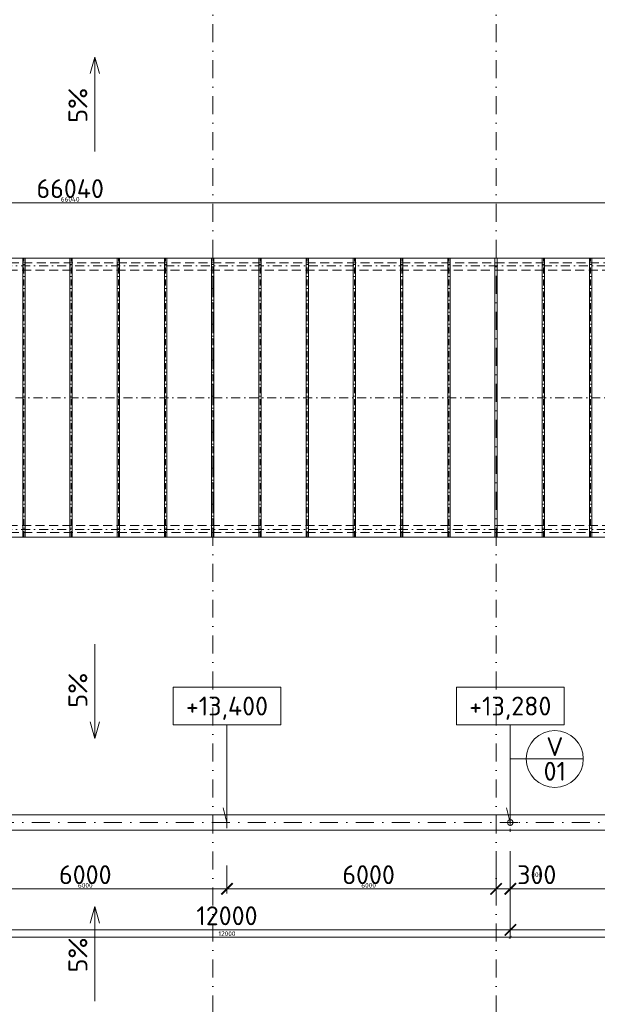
# Model space of a CAD drawing. Header units: millimetres. Extents: x -916886 to 3713765, y -2985421 to 1675785.
# Tile 112 of 256: x 43911 to 56142, y 191449 to 212309. Entities that reach past the tile are written whole.
import ezdxf
from ezdxf.enums import TextEntityAlignment as Align

# ---------------------------------------------------------------- set-up
doc = ezdxf.new("R2010")
doc.units = ezdxf.units.MM
for name, pattern in [('CENTERX2', [101.6, 63.5, -12.7, 12.7, -12.7]), ('DASHDOT', [25.4, 12.7, -6.35, 0, -6.35]), ('ČÁRKOVANÁ', [19.05, 12.7, -6.35])]:
    doc.linetypes.add(name, pattern=pattern)
doc.layers.get('Defpoints').update_dxf_attribs({"color": 8})
for name, color, linetype, lineweight in [('A99_N_kce-pohl', 1, 'Continuous', 9), ('A99_N_koty-200', 5, 'Continuous', 5), ('A99_N_koty-200 @ 200', 5, 'Continuous', 5), ('A99_N_koty-200 @ 50 (2)', 5, 'Continuous', 5), ('A99_N_koty-vysk', 160, 'Continuous', 9), ('A99_N_znaceni 200', 5, 'Continuous', 5), ('A99_S_osy', 1, 'CENTERX2', 5)]:
    doc.layers.add(name, color=color, linetype=linetype, lineweight=lineweight)
doc.styles.add('A99_kota', font='isocpeur.ttf', dxfattribs={"height": 2})
doc.styles.add('A99_popis', font='isocpeur.ttf')
doc.styles.add('ad_popis 100', font='isocpeur.ttf', dxfattribs={"height": 200})
doc.dimstyles.new('A99_kota_200 new', dxfattribs={"dimscale": 200, "dimtxt": 2, "dimasz": 1.2, "dimexe": 0.5, "dimexo": 1.5, "dimgap": 0.5, "dimtad": 1, "dimdec": 0, "dimzin": 3, "dimdsep": 46, "dimtxsty": 'A99_kota', "dimblk": 'ARCHTICK', "dimcen": 2.5, "dimazin": 2, "dimtfac": 0.75, "dimtdec": 0, "dimtix": 1, "dimtmove": 2, "dimatfit": 0, "dimfxl": 0, "dimtolj": 1, "dimtzin": 0, "dimlwd": 5, "dimlwe": 5, "dimarcsym": 0})

# ---------------------------------------------------------------- blocks, each defined once
blk = doc.blocks.new('*U62')
at = {"color": 0, "linetype": 'ByBlock'}
for p, q in [((5.7, -4), (5.7, -14.35)), ((5.7, -14.35), (5.29, -12.8))]:
    blk.add_line(p, q, dxfattribs=at)
blk.add_lwpolyline([(0, -4), (11.4, -4), (11.4, 0), (0, 0)], close=True, dxfattribs=at)
at = {"color": 0, "linetype": 'ByBlock', "style": 'A99_kota'}
for tag, p in [('VYSKA', (5.7, -2.24)), ('VYSKA_POPIS1', (5.7, -6.04)), ('VYSKA_POPIS2', (5.9, -9.54)), ('VYSKA_POPIS3', (5.9, -13.04))]:
    blk.add_attdef(tag, text='', height=2, dxfattribs=at).set_placement(p, align=Align.MIDDLE)
blk = doc.blocks.new('_ArchTick')
at = {"color": 0, "linetype": 'ByBlock', "const_width": 0.15}
blk.add_lwpolyline([(-0.5, -0.5), (0.5, 0.5)], dxfattribs=at)
blk = doc.blocks.new('*D3588')
at = {"layer": 'A99_N_koty-200', "color": 0, "linetype": 'Continuous', "lineweight": 5, "transparency": 16777216}
for p, q in [((54000, 194695), (54000, 193795)), ((54300, 194695), (54300, 193795)), ((54000, 193895), (53760, 193895)), ((54000, 193895), (54300, 193895)), ((54300, 193895), (54540, 193895))]:
    blk.add_line(p, q, dxfattribs=at)
at = {"layer": 'Defpoints', "color": 0, "linetype": 'Continuous', "lineweight": 0, "transparency": 16777216}
for p in [(54300, 195300), (54000, 195180), (54300, 193895)]:
    blk.add_point(p, dxfattribs=at)
at = {"layer": 'A99_N_koty-200', "color": 0, "linetype": 'Continuous', "lineweight": 5, "transparency": 16777216, "xscale": 240, "yscale": 240, "zscale": 240}
blk.add_blockref('_ArchTick', (54000, 193895), dxfattribs=at)
at = {"layer": 'A99_N_koty-200', "color": 0, "linetype": 'Continuous', "lineweight": 5, "transparency": 16777216, "xscale": 240, "yscale": 240, "zscale": 240, "rotation": 180}
blk.add_blockref('_ArchTick', (54300, 193895), dxfattribs=at)
at = {"layer": 'A99_N_koty-200', "color": 0, "linetype": 'Continuous', "transparency": 16777216, "insert": (54860, 194195), "char_height": 400, "attachment_point": 5, "style": 'A99_kota'}
blk.add_mtext('\\A1;300', dxfattribs=at)
blk = doc.blocks.new('*D3589')
at = {"layer": 'A99_N_koty-200', "color": 0, "linetype": 'Continuous', "lineweight": 5, "transparency": 16777216}
for p, q in [((54000, 194095), (54000, 193870)), ((54300, 194095), (54300, 193870)), ((54000, 193895), (53940, 193895)), ((54000, 193895), (54300, 193895)), ((54300, 193895), (54360, 193895))]:
    blk.add_line(p, q, dxfattribs=at)
at = {"layer": 'Defpoints', "color": 0, "linetype": 'Continuous', "lineweight": 0, "transparency": 16777216}
for p in [(54300, 195300), (54000, 195180), (54300, 193895)]:
    blk.add_point(p, dxfattribs=at)
at = {"layer": 'A99_N_koty-200', "color": 0, "linetype": 'Continuous', "lineweight": 5, "transparency": 16777216, "xscale": 60, "yscale": 60, "zscale": 60}
blk.add_blockref('_ArchTick', (54000, 193895), dxfattribs=at)
at = {"layer": 'A99_N_koty-200', "color": 0, "linetype": 'Continuous', "lineweight": 5, "transparency": 16777216, "xscale": 60, "yscale": 60, "zscale": 60, "rotation": 180}
blk.add_blockref('_ArchTick', (54300, 193895), dxfattribs=at)
at = {"layer": 'A99_N_koty-200', "color": 0, "linetype": 'Continuous', "transparency": 16777216, "insert": (54860, 194195), "char_height": 100, "attachment_point": 5, "style": 'A99_kota'}
blk.add_mtext('\\A1;300', dxfattribs=at)
blk = doc.blocks.new('*D3591')
at = {"layer": 'A99_N_koty-200', "color": 0, "linetype": 'Continuous', "lineweight": 5, "transparency": 16777216}
for p, q in [((54300, 193825), (54300, 192925)), ((66300, 193825), (66300, 192925)), ((54300, 193025), (66300, 193025))]:
    blk.add_line(p, q, dxfattribs=at)
at = {"layer": 'Defpoints', "color": 0, "linetype": 'Continuous', "lineweight": 0, "transparency": 16777216}
for p in [(54300, 195300), (66300, 195300), (66300, 193025)]:
    blk.add_point(p, dxfattribs=at)
at = {"layer": 'A99_N_koty-200', "color": 0, "linetype": 'Continuous', "lineweight": 5, "transparency": 16777216, "xscale": 240, "yscale": 240, "zscale": 240, "rotation": 180}
blk.add_blockref('_ArchTick', (54300, 193025), dxfattribs=at)
at = {"layer": 'A99_N_koty-200', "color": 0, "linetype": 'Continuous', "lineweight": 5, "transparency": 16777216, "xscale": 240, "yscale": 240, "zscale": 240}
blk.add_blockref('_ArchTick', (66300, 193025), dxfattribs=at)
at = {"layer": 'A99_N_koty-200', "color": 0, "linetype": 'Continuous', "transparency": 16777216, "insert": (60300, 193325), "char_height": 400, "attachment_point": 5, "style": 'A99_kota'}
blk.add_mtext('\\A1;12000', dxfattribs=at)
blk = doc.blocks.new('*D3592')
at = {"layer": 'A99_N_koty-200', "color": 0, "linetype": 'Continuous', "lineweight": 5, "transparency": 16777216}
for p, q in [((54300, 193070), (54300, 192845)), ((66300, 193070), (66300, 192845)), ((54300, 192870), (66300, 192870))]:
    blk.add_line(p, q, dxfattribs=at)
at = {"layer": 'Defpoints', "color": 0, "linetype": 'Continuous', "lineweight": 0, "transparency": 16777216}
for p in [(54300, 195300), (66300, 195300), (66300, 192870)]:
    blk.add_point(p, dxfattribs=at)
at = {"layer": 'A99_N_koty-200', "color": 0, "linetype": 'Continuous', "lineweight": 5, "transparency": 16777216, "xscale": 60, "yscale": 60, "zscale": 60, "rotation": 180}
blk.add_blockref('_ArchTick', (54300, 192870), dxfattribs=at)
at = {"layer": 'A99_N_koty-200', "color": 0, "linetype": 'Continuous', "lineweight": 5, "transparency": 16777216, "xscale": 60, "yscale": 60, "zscale": 60}
blk.add_blockref('_ArchTick', (66300, 192870), dxfattribs=at)
at = {"layer": 'A99_N_koty-200', "color": 0, "linetype": 'Continuous', "transparency": 16777216, "insert": (60300, 192945), "char_height": 100, "attachment_point": 5, "style": 'A99_kota'}
blk.add_mtext('\\A1;12000', dxfattribs=at)
blk = doc.blocks.new('*D3594')
at = {"layer": 'A99_N_koty-200', "color": 0, "linetype": 'Continuous', "lineweight": 5, "transparency": 16777216}
for p, q in [((54300, 194390), (54300, 193795)), ((60300, 194390), (60300, 193795)), ((54300, 193895), (60300, 193895))]:
    blk.add_line(p, q, dxfattribs=at)
at = {"layer": 'Defpoints', "color": 0, "linetype": 'Continuous', "lineweight": 0, "transparency": 16777216}
for p in [(54300, 194690), (60300, 194690), (60300, 193895)]:
    blk.add_point(p, dxfattribs=at)
at = {"layer": 'A99_N_koty-200', "color": 0, "linetype": 'Continuous', "lineweight": 5, "transparency": 16777216, "xscale": 240, "yscale": 240, "zscale": 240, "rotation": 180}
blk.add_blockref('_ArchTick', (54300, 193895), dxfattribs=at)
at = {"layer": 'A99_N_koty-200', "color": 0, "linetype": 'Continuous', "lineweight": 5, "transparency": 16777216, "xscale": 240, "yscale": 240, "zscale": 240}
blk.add_blockref('_ArchTick', (60300, 193895), dxfattribs=at)
at = {"layer": 'A99_N_koty-200', "color": 0, "linetype": 'Continuous', "transparency": 16777216, "insert": (57300, 194195), "char_height": 400, "attachment_point": 5, "style": 'A99_kota'}
blk.add_mtext('\\A1;6000', dxfattribs=at)
blk = doc.blocks.new('*D3595')
at = {"layer": 'A99_N_koty-200', "color": 0, "linetype": 'Continuous', "lineweight": 5, "transparency": 16777216}
for p, q in [((54300, 194095), (54300, 193870)), ((60300, 194095), (60300, 193870)), ((54300, 193895), (60300, 193895))]:
    blk.add_line(p, q, dxfattribs=at)
at = {"layer": 'Defpoints', "color": 0, "linetype": 'Continuous', "lineweight": 0, "transparency": 16777216}
for p in [(54300, 194690), (60300, 194690), (60300, 193895)]:
    blk.add_point(p, dxfattribs=at)
at = {"layer": 'A99_N_koty-200', "color": 0, "linetype": 'Continuous', "lineweight": 5, "transparency": 16777216, "xscale": 60, "yscale": 60, "zscale": 60, "rotation": 180}
blk.add_blockref('_ArchTick', (54300, 193895), dxfattribs=at)
at = {"layer": 'A99_N_koty-200', "color": 0, "linetype": 'Continuous', "lineweight": 5, "transparency": 16777216, "xscale": 60, "yscale": 60, "zscale": 60}
blk.add_blockref('_ArchTick', (60300, 193895), dxfattribs=at)
at = {"layer": 'A99_N_koty-200', "color": 0, "linetype": 'Continuous', "transparency": 16777216, "insert": (57300, 193970), "char_height": 100, "attachment_point": 5, "style": 'A99_kota'}
blk.add_mtext('\\A1;6000', dxfattribs=at)
blk = doc.blocks.new('*D3648')
at = {"layer": 'A99_N_koty-200', "color": 0, "linetype": 'Continuous', "lineweight": 5, "transparency": 16777216}
for p, q in [((42300, 193825), (42300, 192925)), ((54300, 193825), (54300, 192925)), ((42300, 193025), (54300, 193025))]:
    blk.add_line(p, q, dxfattribs=at)
at = {"layer": 'Defpoints', "color": 0, "linetype": 'Continuous', "lineweight": 0, "transparency": 16777216}
for p in [(42300, 195300), (54300, 195300), (54300, 193025)]:
    blk.add_point(p, dxfattribs=at)
at = {"layer": 'A99_N_koty-200', "color": 0, "linetype": 'Continuous', "lineweight": 5, "transparency": 16777216, "xscale": 240, "yscale": 240, "zscale": 240, "rotation": 180}
blk.add_blockref('_ArchTick', (42300, 193025), dxfattribs=at)
at = {"layer": 'A99_N_koty-200', "color": 0, "linetype": 'Continuous', "lineweight": 5, "transparency": 16777216, "xscale": 240, "yscale": 240, "zscale": 240}
blk.add_blockref('_ArchTick', (54300, 193025), dxfattribs=at)
at = {"layer": 'A99_N_koty-200', "color": 0, "linetype": 'Continuous', "transparency": 16777216, "insert": (48300, 193325), "char_height": 400, "attachment_point": 5, "style": 'A99_kota'}
blk.add_mtext('\\A1;12000', dxfattribs=at)
blk = doc.blocks.new('*D3649')
at = {"layer": 'A99_N_koty-200', "color": 0, "linetype": 'Continuous', "lineweight": 5, "transparency": 16777216}
for p, q in [((42300, 193070), (42300, 192845)), ((54300, 193070), (54300, 192845)), ((42300, 192870), (54300, 192870))]:
    blk.add_line(p, q, dxfattribs=at)
at = {"layer": 'Defpoints', "color": 0, "linetype": 'Continuous', "lineweight": 0, "transparency": 16777216}
for p in [(42300, 195300), (54300, 195300), (54300, 192870)]:
    blk.add_point(p, dxfattribs=at)
at = {"layer": 'A99_N_koty-200', "color": 0, "linetype": 'Continuous', "lineweight": 5, "transparency": 16777216, "xscale": 60, "yscale": 60, "zscale": 60, "rotation": 180}
blk.add_blockref('_ArchTick', (42300, 192870), dxfattribs=at)
at = {"layer": 'A99_N_koty-200', "color": 0, "linetype": 'Continuous', "lineweight": 5, "transparency": 16777216, "xscale": 60, "yscale": 60, "zscale": 60}
blk.add_blockref('_ArchTick', (54300, 192870), dxfattribs=at)
at = {"layer": 'A99_N_koty-200', "color": 0, "linetype": 'Continuous', "transparency": 16777216, "insert": (48300, 192945), "char_height": 100, "attachment_point": 5, "style": 'A99_kota'}
blk.add_mtext('\\A1;12000', dxfattribs=at)
blk = doc.blocks.new('*D3651')
at = {"layer": 'A99_N_koty-200', "color": 0, "linetype": 'Continuous', "lineweight": 5, "transparency": 16777216}
for p, q in [((42300, 194390), (42300, 193795)), ((48300, 194390), (48300, 193795)), ((42300, 193895), (48300, 193895))]:
    blk.add_line(p, q, dxfattribs=at)
at = {"layer": 'Defpoints', "color": 0, "linetype": 'Continuous', "lineweight": 0, "transparency": 16777216}
for p in [(42300, 194690), (48300, 194690), (48300, 193895)]:
    blk.add_point(p, dxfattribs=at)
at = {"layer": 'A99_N_koty-200', "color": 0, "linetype": 'Continuous', "lineweight": 5, "transparency": 16777216, "xscale": 240, "yscale": 240, "zscale": 240, "rotation": 180}
blk.add_blockref('_ArchTick', (42300, 193895), dxfattribs=at)
at = {"layer": 'A99_N_koty-200', "color": 0, "linetype": 'Continuous', "lineweight": 5, "transparency": 16777216, "xscale": 240, "yscale": 240, "zscale": 240}
blk.add_blockref('_ArchTick', (48300, 193895), dxfattribs=at)
at = {"layer": 'A99_N_koty-200', "color": 0, "linetype": 'Continuous', "transparency": 16777216, "insert": (45300, 194195), "char_height": 400, "attachment_point": 5, "style": 'A99_kota'}
blk.add_mtext('\\A1;6000', dxfattribs=at)
blk = doc.blocks.new('*D3652')
at = {"layer": 'A99_N_koty-200', "color": 0, "linetype": 'Continuous', "lineweight": 5, "transparency": 16777216}
for p, q in [((42300, 194095), (42300, 193870)), ((48300, 194095), (48300, 193870)), ((42300, 193895), (48300, 193895))]:
    blk.add_line(p, q, dxfattribs=at)
at = {"layer": 'Defpoints', "color": 0, "linetype": 'Continuous', "lineweight": 0, "transparency": 16777216}
for p in [(42300, 194690), (48300, 194690), (48300, 193895)]:
    blk.add_point(p, dxfattribs=at)
at = {"layer": 'A99_N_koty-200', "color": 0, "linetype": 'Continuous', "lineweight": 5, "transparency": 16777216, "xscale": 60, "yscale": 60, "zscale": 60, "rotation": 180}
blk.add_blockref('_ArchTick', (42300, 193895), dxfattribs=at)
at = {"layer": 'A99_N_koty-200', "color": 0, "linetype": 'Continuous', "lineweight": 5, "transparency": 16777216, "xscale": 60, "yscale": 60, "zscale": 60}
blk.add_blockref('_ArchTick', (48300, 193895), dxfattribs=at)
at = {"layer": 'A99_N_koty-200', "color": 0, "linetype": 'Continuous', "transparency": 16777216, "insert": (45300, 193970), "char_height": 100, "attachment_point": 5, "style": 'A99_kota'}
blk.add_mtext('\\A1;6000', dxfattribs=at)
blk = doc.blocks.new('*D3654')
at = {"layer": 'A99_N_koty-200', "color": 0, "linetype": 'Continuous', "lineweight": 5, "transparency": 16777216}
for p, q in [((48300, 194390), (48300, 193795)), ((54300, 194390), (54300, 193795)), ((54300, 193895), (48300, 193895))]:
    blk.add_line(p, q, dxfattribs=at)
at = {"layer": 'Defpoints', "color": 0, "linetype": 'Continuous', "lineweight": 0, "transparency": 16777216}
for p in [(48300, 194690), (54300, 194690), (48300, 193895)]:
    blk.add_point(p, dxfattribs=at)
at = {"layer": 'A99_N_koty-200', "color": 0, "linetype": 'Continuous', "lineweight": 5, "transparency": 16777216, "xscale": 240, "yscale": 240, "zscale": 240, "rotation": 180}
blk.add_blockref('_ArchTick', (48300, 193895), dxfattribs=at)
at = {"layer": 'A99_N_koty-200', "color": 0, "linetype": 'Continuous', "lineweight": 5, "transparency": 16777216, "xscale": 240, "yscale": 240, "zscale": 240}
blk.add_blockref('_ArchTick', (54300, 193895), dxfattribs=at)
at = {"layer": 'A99_N_koty-200', "color": 0, "linetype": 'Continuous', "transparency": 16777216, "insert": (51300, 194195), "char_height": 400, "attachment_point": 5, "style": 'A99_kota'}
blk.add_mtext('\\A1;6000', dxfattribs=at)
blk = doc.blocks.new('*D3655')
at = {"layer": 'A99_N_koty-200', "color": 0, "linetype": 'Continuous', "lineweight": 5, "transparency": 16777216}
for p, q in [((48300, 194095), (48300, 193870)), ((54300, 194095), (54300, 193870)), ((54300, 193895), (48300, 193895))]:
    blk.add_line(p, q, dxfattribs=at)
at = {"layer": 'Defpoints', "color": 0, "linetype": 'Continuous', "lineweight": 0, "transparency": 16777216}
for p in [(48300, 194690), (54300, 194690), (48300, 193895)]:
    blk.add_point(p, dxfattribs=at)
at = {"layer": 'A99_N_koty-200', "color": 0, "linetype": 'Continuous', "lineweight": 5, "transparency": 16777216, "xscale": 60, "yscale": 60, "zscale": 60, "rotation": 180}
blk.add_blockref('_ArchTick', (48300, 193895), dxfattribs=at)
at = {"layer": 'A99_N_koty-200', "color": 0, "linetype": 'Continuous', "lineweight": 5, "transparency": 16777216, "xscale": 60, "yscale": 60, "zscale": 60}
blk.add_blockref('_ArchTick', (54300, 193895), dxfattribs=at)
at = {"layer": 'A99_N_koty-200', "color": 0, "linetype": 'Continuous', "transparency": 16777216, "insert": (51300, 193970), "char_height": 100, "attachment_point": 5, "style": 'A99_kota'}
blk.add_mtext('\\A1;6000', dxfattribs=at)
blk = doc.blocks.new('*D4107')
at = {"layer": 'A99_N_koty-200', "color": 0, "linetype": 'Continuous', "lineweight": 5, "transparency": 16777216}
for p, q in [((11960, 207630), (11960, 208530)), ((11960, 208430), (78000, 208430)), ((78000, 207630), (78000, 208530))]:
    blk.add_line(p, q, dxfattribs=at)
at = {"layer": 'Defpoints', "color": 0, "linetype": 'Continuous', "lineweight": 0, "transparency": 16777216}
for p in [(78000, 208430), (11960, 207255), (78000, 207255)]:
    blk.add_point(p, dxfattribs=at)
at = {"layer": 'A99_N_koty-200', "color": 0, "linetype": 'Continuous', "lineweight": 5, "transparency": 16777216, "xscale": 240, "yscale": 240, "zscale": 240, "rotation": 180}
blk.add_blockref('_ArchTick', (11960, 208430), dxfattribs=at)
at = {"layer": 'A99_N_koty-200', "color": 0, "linetype": 'Continuous', "lineweight": 5, "transparency": 16777216, "xscale": 240, "yscale": 240, "zscale": 240}
blk.add_blockref('_ArchTick', (78000, 208430), dxfattribs=at)
at = {"layer": 'A99_N_koty-200', "color": 0, "linetype": 'Continuous', "transparency": 16777216, "insert": (44980, 208730), "char_height": 400, "attachment_point": 5, "style": 'A99_kota'}
blk.add_mtext('\\A1;66040', dxfattribs=at)
blk = doc.blocks.new('*D4108')
at = {"layer": 'A99_N_koty-200', "color": 0, "linetype": 'Continuous', "lineweight": 5, "transparency": 16777216}
for p, q in [((11960, 208230), (11960, 208455)), ((11960, 208430), (78000, 208430)), ((78000, 208230), (78000, 208455))]:
    blk.add_line(p, q, dxfattribs=at)
at = {"layer": 'Defpoints', "color": 0, "linetype": 'Continuous', "lineweight": 0, "transparency": 16777216}
for p in [(78000, 208430), (11960, 207255), (78000, 207255)]:
    blk.add_point(p, dxfattribs=at)
at = {"layer": 'A99_N_koty-200', "color": 0, "linetype": 'Continuous', "lineweight": 5, "transparency": 16777216, "xscale": 60, "yscale": 60, "zscale": 60, "rotation": 180}
blk.add_blockref('_ArchTick', (11960, 208430), dxfattribs=at)
at = {"layer": 'A99_N_koty-200', "color": 0, "linetype": 'Continuous', "lineweight": 5, "transparency": 16777216, "xscale": 60, "yscale": 60, "zscale": 60}
blk.add_blockref('_ArchTick', (78000, 208430), dxfattribs=at)
at = {"layer": 'A99_N_koty-200', "color": 0, "linetype": 'Continuous', "transparency": 16777216, "insert": (44980, 208505), "char_height": 100, "attachment_point": 5, "style": 'A99_kota'}
blk.add_mtext('\\A1;66040', dxfattribs=at)
blk = doc.blocks.new('*U20')
at = {"color": 0, "linetype": 'ByBlock'}
blk.add_line((-3.02, 0), (3.02, 0), dxfattribs=at)
blk.add_circle((0, 0), 3.02, dxfattribs=at)
at = {"color": 0, "linetype": 'ByBlock', "style": 'A99_popis'}
for tag, p in [('KATEGORIE', (0, 1.31)), ('PRVEK', (0, -1.3))]:
    blk.add_attdef(tag, text='', height=2, dxfattribs=at).set_placement(p, align=Align.MIDDLE_CENTER)
blk = doc.blocks.new('*U4880')
at = {"layer": 'A99_N_koty-200 @ 200', "linetype": 'Continuous'}
dim = blk.add_linear_dim(base=(54300, 193895), p1=(54000, 195180), p2=(54300, 195300), dimstyle='A99_kota_200 new', override={"dimscale": 200, "dimtix": 1, "dimtofl": 1, "dimtmove": 2, "dimatfit": 0}, dxfattribs=at)
dim.commit()
dim.dimension.update_dxf_attribs({"geometry": '*D3588', "text_midpoint": (54860, 194195), "dimtype": 128})
at = {"layer": 'A99_N_koty-200 @ 50 (2)', "linetype": 'Continuous'}
dim = blk.add_linear_dim(base=(54300, 193895), p1=(54000, 195180), p2=(54300, 195300), dimstyle='A99_kota_200 new', override={"dimscale": 50, "dimtix": 1, "dimtofl": 1, "dimtmove": 2, "dimatfit": 0}, dxfattribs=at)
dim.commit()
dim.dimension.update_dxf_attribs({"geometry": '*D3589', "text_midpoint": (54860, 194195), "dimtype": 128})
blk = doc.blocks.new('*U4881')
at = {"layer": 'A99_N_koty-200 @ 200', "linetype": 'Continuous'}
dim = blk.add_linear_dim(base=(66300, 193025), p1=(54300, 195300), p2=(66300, 195300), dimstyle='A99_kota_200 new', override={"dimscale": 200, "dimtix": 1, "dimtofl": 1, "dimtmove": 2, "dimatfit": 0}, dxfattribs=at)
dim.commit()
dim.dimension.update_dxf_attribs({"geometry": '*D3591', "text_midpoint": (60300, 193325)})
at = {"layer": 'A99_N_koty-200 @ 50 (2)', "linetype": 'Continuous'}
dim = blk.add_linear_dim(base=(66300, 192870), p1=(54300, 195300), p2=(66300, 195300), dimstyle='A99_kota_200 new', override={"dimscale": 50, "dimtix": 1, "dimtofl": 1, "dimtmove": 2, "dimatfit": 0}, dxfattribs=at)
dim.commit()
dim.dimension.update_dxf_attribs({"geometry": '*D3592', "text_midpoint": (60300, 192945)})
blk = doc.blocks.new('*U4882')
at = {"layer": 'A99_N_koty-200 @ 200', "linetype": 'Continuous'}
dim = blk.add_linear_dim(base=(60300, 193895), p1=(54300, 194690), p2=(60300, 194690), dimstyle='A99_kota_200 new', override={"dimscale": 200, "dimtix": 1, "dimtofl": 1, "dimtmove": 2, "dimatfit": 0}, dxfattribs=at)
dim.commit()
dim.dimension.update_dxf_attribs({"geometry": '*D3594', "text_midpoint": (57300, 194195)})
at = {"layer": 'A99_N_koty-200 @ 50 (2)', "linetype": 'Continuous'}
dim = blk.add_linear_dim(base=(60300, 193895), p1=(54300, 194690), p2=(60300, 194690), dimstyle='A99_kota_200 new', override={"dimscale": 50, "dimtix": 1, "dimtofl": 1, "dimtmove": 2, "dimatfit": 0}, dxfattribs=at)
dim.commit()
dim.dimension.update_dxf_attribs({"geometry": '*D3595', "text_midpoint": (57300, 193970)})
blk = doc.blocks.new('*U4900')
at = {"layer": 'A99_N_koty-200 @ 200', "linetype": 'Continuous'}
dim = blk.add_linear_dim(base=(54300, 193025), p1=(42300, 195300), p2=(54300, 195300), dimstyle='A99_kota_200 new', override={"dimscale": 200, "dimtix": 1, "dimtofl": 1, "dimtmove": 2, "dimatfit": 0}, dxfattribs=at)
dim.commit()
dim.dimension.update_dxf_attribs({"geometry": '*D3648', "text_midpoint": (48300, 193325)})
at = {"layer": 'A99_N_koty-200 @ 50 (2)', "linetype": 'Continuous'}
dim = blk.add_linear_dim(base=(54300, 192870), p1=(42300, 195300), p2=(54300, 195300), dimstyle='A99_kota_200 new', override={"dimscale": 50, "dimtix": 1, "dimtofl": 1, "dimtmove": 2, "dimatfit": 0}, dxfattribs=at)
dim.commit()
dim.dimension.update_dxf_attribs({"geometry": '*D3649', "text_midpoint": (48300, 192945)})
blk = doc.blocks.new('*U4901')
at = {"layer": 'A99_N_koty-200 @ 200', "linetype": 'Continuous'}
dim = blk.add_linear_dim(base=(48300, 193895), p1=(42300, 194690), p2=(48300, 194690), dimstyle='A99_kota_200 new', override={"dimscale": 200, "dimtix": 1, "dimtofl": 1, "dimtmove": 2, "dimatfit": 0}, dxfattribs=at)
dim.commit()
dim.dimension.update_dxf_attribs({"geometry": '*D3651', "text_midpoint": (45300, 194195)})
at = {"layer": 'A99_N_koty-200 @ 50 (2)', "linetype": 'Continuous'}
dim = blk.add_linear_dim(base=(48300, 193895), p1=(42300, 194690), p2=(48300, 194690), dimstyle='A99_kota_200 new', override={"dimscale": 50, "dimtix": 1, "dimtofl": 1, "dimtmove": 2, "dimatfit": 0}, dxfattribs=at)
dim.commit()
dim.dimension.update_dxf_attribs({"geometry": '*D3652', "text_midpoint": (45300, 193970)})
blk = doc.blocks.new('*U4902')
at = {"layer": 'A99_N_koty-200 @ 200', "linetype": 'Continuous'}
dim = blk.add_linear_dim(base=(48300, 193895), p1=(54300, 194690), p2=(48300, 194690), angle=180, dimstyle='A99_kota_200 new', override={"dimscale": 200, "dimtix": 1, "dimtofl": 1, "dimtmove": 2, "dimatfit": 0}, dxfattribs=at)
dim.commit()
dim.dimension.update_dxf_attribs({"geometry": '*D3654', "text_midpoint": (51300, 194195)})
at = {"layer": 'A99_N_koty-200 @ 50 (2)', "linetype": 'Continuous'}
dim = blk.add_linear_dim(base=(48300, 193895), p1=(54300, 194690), p2=(48300, 194690), angle=180, dimstyle='A99_kota_200 new', override={"dimscale": 50, "dimtix": 1, "dimtofl": 1, "dimtmove": 2, "dimatfit": 0}, dxfattribs=at)
dim.commit()
dim.dimension.update_dxf_attribs({"geometry": '*D3655', "text_midpoint": (51300, 193970)})
blk = doc.blocks.new('*U5076')
at = {"layer": 'A99_N_koty-200 @ 200', "linetype": 'Continuous'}
dim = blk.add_linear_dim(base=(78000, 208430), p1=(11960, 207255), p2=(78000, 207255), dimstyle='A99_kota_200 new', override={"dimscale": 200, "dimtix": 1, "dimtofl": 1, "dimtmove": 2, "dimatfit": 0}, dxfattribs=at)
dim.commit()
dim.dimension.update_dxf_attribs({"geometry": '*D4107', "text_midpoint": (44980, 208730)})
at = {"layer": 'A99_N_koty-200 @ 50 (2)', "linetype": 'Continuous'}
dim = blk.add_linear_dim(base=(78000, 208430), p1=(11960, 207255), p2=(78000, 207255), dimstyle='A99_kota_200 new', override={"dimscale": 50, "dimtix": 1, "dimtofl": 1, "dimtmove": 2, "dimatfit": 0}, dxfattribs=at)
dim.commit()
dim.dimension.update_dxf_attribs({"geometry": '*D4108', "text_midpoint": (44980, 208505)})

msp = doc.modelspace()

# ---------------------------------------------------------------- linework, layer by layer
at = {"layer": 'A99_N_kce-pohl', "linetype": 'Continuous', "lineweight": 9}
for p, q in [((43975, 201345), (43975, 207255)), ((44025, 201345), (44025, 207255)), ((44975, 201345), (44975, 207255)), ((45025, 201345), (45025, 207255)), ((45975, 201345), (45975, 207255)), ((46025, 201345), (46025, 207255)), ((46975, 201345), (46975, 207255)), ((47025, 201345), (47025, 207255)), ((47975, 201345), (47975, 207255)), ((48025, 201345), (48025, 207255)), ((48975, 201345), (48975, 207255)), ((49025, 201345), (49025, 207255)), ((49975, 201345), (49975, 207255)), ((50025, 201345), (50025, 207255)), ((50975, 201345), (50975, 207255)), ((51025, 201345), (51025, 207255)), ((51975, 201345), (51975, 207255)), ((52025, 201345), (52025, 207255)), ((52975, 201345), (52975, 207255)), ((53025, 201345), (53025, 207255)), ((53975, 201345), (53975, 207255)), ((54025, 201345), (54025, 207255)), ((54975, 201345), (54975, 207255)), ((55025, 201345), (55025, 207255)), ((55975, 201345), (55975, 207255)), ((56025, 201345), (56025, 207255))]:
    msp.add_line(p, q, dxfattribs=at)
at = {"layer": 'A99_N_kce-pohl', "linetype": 'ČÁRKOVANÁ', "lineweight": 9, "ltscale": 15}
for points in [[(144760, 207155), (11790, 207155)], [(144450, 207005.3), (12100, 207005.3)], [(144450, 201594.7), (12100, 201594.7)], [(144760, 201445), (11790, 201445)]]:
    msp.add_lwpolyline(points, dxfattribs=at)
at = {"layer": 'A99_N_kce-pohl', "linetype": 'Continuous', "lineweight": 9}
msp.add_lwpolyline([(11930, 207255), (144620, 207255), (144620, 201345), (11930, 201345)], close=True, dxfattribs=at)
for points in [[(43975, 204675), (43975, 204495)], [(44025, 204675), (44025, 204495)], [(44975, 204675), (44975, 204495)], [(45025, 204675), (45025, 204495)], [(45975, 204675), (45975, 204495)], [(46025, 204675), (46025, 204495)], [(46975, 204675), (46975, 204495)], [(47025, 204675), (47025, 204495)], [(47975, 204675), (47975, 204495)], [(48025, 204675), (48025, 204495)], [(48975, 204675), (48975, 204495)], [(49025, 204675), (49025, 204495)], [(49975, 204675), (49975, 204495)], [(50025, 204675), (50025, 204495)], [(50975, 204675), (50975, 204495)], [(51025, 204675), (51025, 204495)], [(51975, 204675), (51975, 204495)], [(52025, 204675), (52025, 204495)], [(52975, 204675), (52975, 204495)], [(53025, 204675), (53025, 204495)], [(53975, 204675), (53975, 204495)], [(54025, 204675), (54025, 204495)], [(54975, 204675), (54975, 204495)], [(55025, 204675), (55025, 204495)], [(55975, 204675), (55975, 204495)], [(56025, 204675), (56025, 204495)]]:
    msp.add_lwpolyline(points, dxfattribs=at)
at = {"layer": 'A99_N_kce-pohl', "color": 1, "linetype": 'Continuous', "ltscale": 25}
msp.add_lwpolyline([(150690, 195135), (150690, 195465), (6000, 195465), (6000, 195135)], close=True, dxfattribs=at)
at = {"layer": 'A99_N_kce-pohl', "linetype": 'DASHDOT', "lineweight": 5, "ltscale": 5}
for points in [[(54300, 195100), (54300, 195500)], [(54100, 195300), (54500, 195300)]]:
    msp.add_lwpolyline(points, dxfattribs=at)
at = {"layer": 'A99_N_kce-pohl', "linetype": 'Continuous', "lineweight": 5}
msp.add_lwpolyline([(48300, 195180), (48300, 195420)], dxfattribs=at)
at = {"layer": 'A99_N_kce-pohl', "linetype": 'Continuous'}
msp.add_circle((54300, 195300), 60, dxfattribs=at)
at = {"layer": 'A99_N_koty-vysk'}
for points in [[(45500, 211518), (45400, 211168)], [(45500, 211518), (45500, 209518)], [(45500, 211518), (45600, 211168)], [(45500, 197082), (45500, 199082)], [(45500, 197082), (45400, 197432)], [(45500, 197082), (45600, 197432)], [(45500, 193518), (45400, 193168)], [(45500, 193518), (45500, 191518)], [(45500, 193518), (45600, 193168)]]:
    msp.add_lwpolyline(points, dxfattribs=at)
at = {"layer": 'A99_N_znaceni 200'}
msp.add_lwpolyline([(54638.5, 196646.5), (54300, 196646.5)], dxfattribs=at)
at = {"layer": 'A99_S_osy', "linetype": 'DASHDOT', "lineweight": 5, "ltscale": 10}
for p, q in [((44000, 201345), (44000, 207255)), ((45000, 201345), (45000, 207255)), ((46000, 201345), (46000, 207255)), ((47000, 201345), (47000, 207255)), ((48000, 201345), (48000, 207255)), ((49000, 201345), (49000, 207255)), ((50000, 201345), (50000, 207255)), ((51000, 201345), (51000, 207255)), ((52000, 201345), (52000, 207255)), ((53000, 201345), (53000, 207255)), ((55000, 201345), (55000, 207255)), ((56000, 201345), (56000, 207255))]:
    msp.add_line(p, q, dxfattribs=at)
at = {"layer": 'A99_S_osy', "linetype": 'DASHDOT', "lineweight": 5, "ltscale": 30}
for points in [[(48000, 264800), (48000, 176462.5)], [(54000, 264800), (54000, 146890)], [(176395, 195300), (4375, 195300)]]:
    msp.add_lwpolyline(points, dxfattribs=at)
at = {"layer": 'A99_S_osy', "linetype": 'DASHDOT', "lineweight": 5, "ltscale": 15}
for points in [[(144740, 207095), (11865, 207095)], [(144620, 204300), (11930, 204300)], [(144740, 201505), (11865, 201505)]]:
    msp.add_lwpolyline(points, dxfattribs=at)

# ---------------------------------------------------------------- block references
at = {"layer": 'A99_N_koty-200', "color": 4, "linetype": 'Continuous', "lineweight": 0}
for name in ['*U5076', '*U4900', '*U4880', '*U4881', '*U4901', '*U4902', '*U4882']:
    msp.add_blockref(name, (0, 0), dxfattribs=at)
at = {"layer": 'A99_N_koty-vysk', "xscale": 200, "yscale": 200, "zscale": 200}
for p, values in [((47160, 198170), {'VYSKA': '+13,400'}), ((53160, 198170), {'VYSKA': '+13,280'})]:
    msp.add_blockref('*U62', p, dxfattribs=at).add_auto_attribs(values)
at = {"layer": 'A99_N_znaceni 200', "xscale": 200, "yscale": 200, "zscale": 200}
msp.add_blockref('*U20', (55242.5, 196646.5), dxfattribs=at).add_auto_attribs({'KATEGORIE': 'V', 'PRVEK': '01'})

# ---------------------------------------------------------------- texts
at = {"layer": 'A99_N_koty-vysk', "char_height": 400, "rotation": 90, "style": 'ad_popis 100'}
for insert, attachment_point in [((44942.7, 210865), 3), ((44942.7, 197735), 1), ((44942.7, 192865), 3)]:
    msp.add_mtext_dynamic_manual_height_columns('5%', width=140, gutter_width=2000, heights=[0], dxfattribs=dict(at, insert=insert, attachment_point=attachment_point))

doc.saveas('drawing.dxf')
